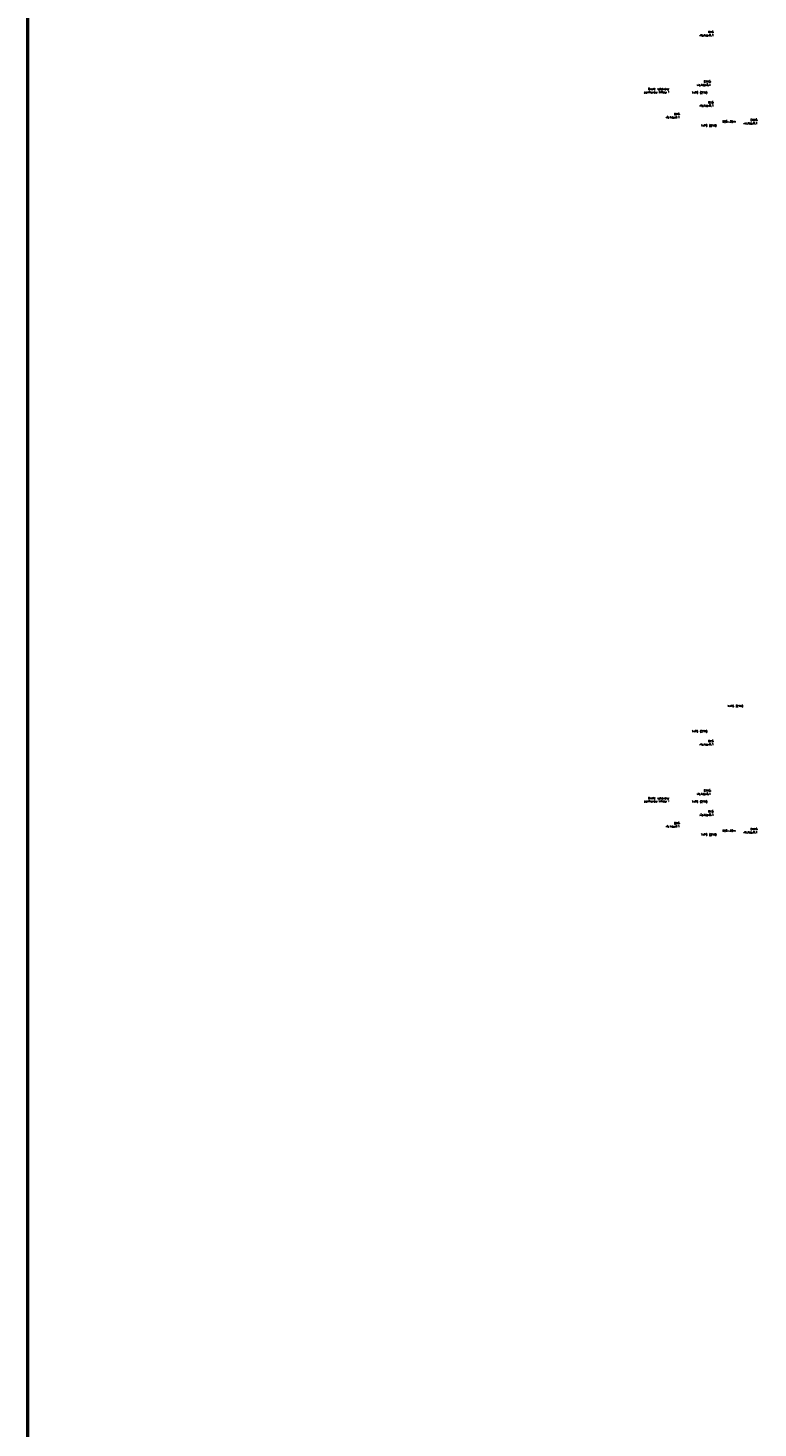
# Model space of a CAD drawing. Header units: millimetres. Extents: x 2886542 to 7567581, y -792623 to 134766.
# Tile 147 of 256: x 4368214 to 4482422, y -449040 to -230167. Entities that reach past the tile are written whole.
import ezdxf

# ---------------------------------------------------------------- set-up
doc = ezdxf.new("R2010")
doc.units = ezdxf.units.MM
doc.layers.add('požárničina', color=10, linetype='Continuous')
doc.styles.get("Standard").update_dxf_attribs({"font": 'arial.ttf'})

msp = doc.modelspace()

# ---------------------------------------------------------------- linework, layer by layer
at = {"layer": 'požárničina', "color": 1, "linetype": 'Continuous', "lineweight": 50}
msp.add_lwpolyline([(4368213.7, -81781.5), (5005915.6, -81781.5), (5005915.6, -600394.2), (4368213.7, -600394.2)], close=True, dxfattribs=at)

# ---------------------------------------------------------------- texts
at = {"layer": 'požárničina', "color": 1, "lineweight": 30, "char_height": 307.125, "width": 715494.708, "attachment_point": 3}
for s, insert in [('{\\Ftxt,bigfont|c238;R15\\Pviz.kap.8.1}', (4475448.2, -230638.1)), ('{\\Ftxt,bigfont|c238;EW15\\Pviz.kap.8.1}', (4475027.2, -238387.7)), ('{\\Ftxt,bigfont|c238;Dveře vybaveny \\Ppanikovou klikou !}', (4468484.7, -239547.3)), ('{\\Ftxt,bigfont|c238;1xP6 (21A)}', (4474472.9, -240102.7)), ('{\\Ftxt,bigfont|c238;R15\\Pviz.kap.8.1}', (4475448.2, -241638.1)), ('{\\Ftxt,bigfont|c238;EI15\\Pviz.kap.8.1}', (4470164.6, -243458.1)), ('{\\Ftxt,bigfont|c238;D25-30m}', (4478915.5, -244648.3)), ('{\\Ftxt,bigfont|c238;EW15\\Pviz.kap.8.1}', (4482320.6, -244386.9)), ('{\\Ftxt,bigfont|c238;1xP6 (21A)}', (4475903.5, -245263.2)), ('{\\Ftxt,bigfont|c238;1xP6 (21A)}', (4480062.6, -336008.5)), ('{\\Ftxt,bigfont|c238;1xP6 (21A)}', (4474472.9, -339957.5)), ('{\\Ftxt,bigfont|c238;R15\\Pviz.kap.8.1}', (4475448.2, -341492.9)), ('{\\Ftxt,bigfont|c238;EW15\\Pviz.kap.8.1}', (4475027.2, -349242.5)), ('{\\Ftxt,bigfont|c238;Dveře vybaveny \\Ppanikovou klikou !}', (4468484.7, -350402.1)), ('{\\Ftxt,bigfont|c238;1xP6 (21A)}', (4474472.9, -350957.5)), ('{\\Ftxt,bigfont|c238;EI15\\Pviz.kap.8.1}', (4470164.6, -354312.9)), ('{\\Ftxt,bigfont|c238;R15\\Pviz.kap.8.1}', (4475448.2, -352492.9)), ('{\\Ftxt,bigfont|c238;1xP6 (21A)}', (4475903.5, -356118)), ('{\\Ftxt,bigfont|c238;D25-30m}', (4478915.5, -355503.1)), ('{\\Ftxt,bigfont|c238;EW15\\Pviz.kap.8.1}', (4482320.6, -355241.7))]:
    msp.add_mtext(s, dxfattribs=dict(at, insert=insert))

doc.saveas('drawing.dxf')
